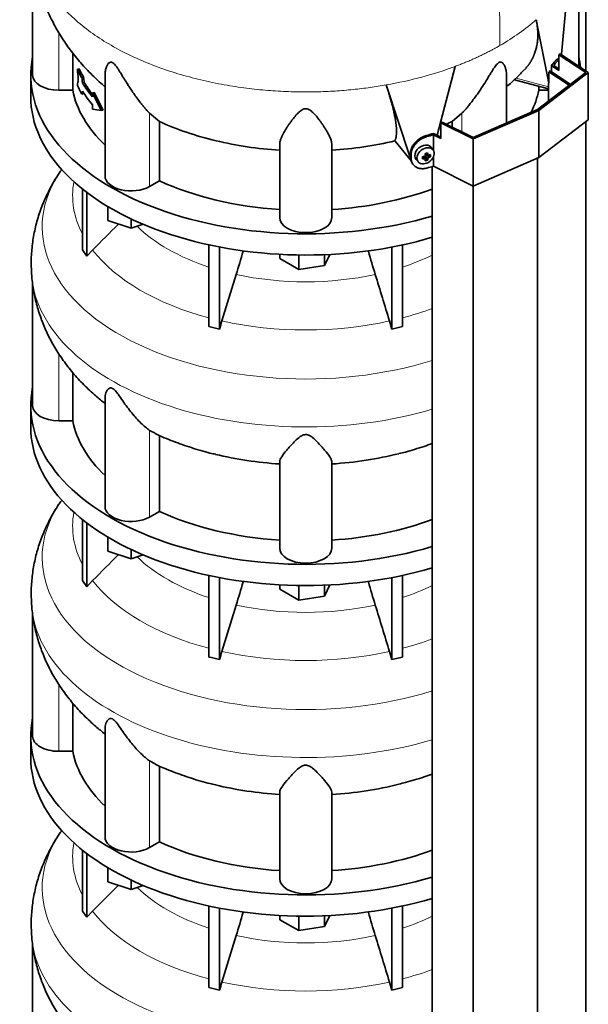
# Model space of a CAD drawing. Header units: millimetres. Extents: x 400 to 1291, y -2194 to 1779.
# Tile 9 of 31: x 994 to 1288, y -1423 to -912. Entities that reach past the tile are written whole.
import ezdxf

# ---------------------------------------------------------------- set-up
doc = ezdxf.new("R2010")
doc.units = ezdxf.units.MM
for name, color, linetype in [('M5X8_UNI7687', 7, 'Continuous'), ('MID_344-5', 7, 'Continuous'), ('VSI344-454_TERMI', 7, 'Continuous'), ('VSI344-454_TESTA', 7, 'Continuous'), ('VSI344_DIFFUSORE', 7, 'Continuous')]:
    doc.layers.add(name, color=color, linetype=linetype)

# ---------------------------------------------------------------- blocks, each defined once
blk = doc.blocks.new('SE4')
at = {"layer": 'M5X8_UNI7687', "color": 7, "linetype": 'Continuous', "lineweight": 35}
for p, q in [((1208.03, -980), (1207.03, -978.65)), ((1199.25, -984.93), (1200.36, -986.19)), ((1202.43, -984.67), (1202.78, -983.49)), ((1203.96, -984.66), (1203.26, -983.41)), ((1204.22, -981.72), (1205.39, -982.72)), ((1205.17, -985.27), (1204.27, -983.3)), ((1204.3, -981.78), (1204.3, -982.66)), ((1206.66, -983.53), (1204.72, -982.77))]:
    blk.add_line(p, q, dxfattribs=at)
at = {"layer": 'M5X8_UNI7687', "color": 4, "linetype": 'Continuous', "lineweight": 9}
for p, q in [((1203.54, -984.51), (1202.95, -983.46)), ((1205.28, -984.45), (1204.27, -983.3)), ((1204.35, -981.68), (1205.28, -982.48)), ((1204.72, -982.77), (1205.73, -983.92))]:
    blk.add_line(p, q, dxfattribs=at)
at = {"layer": 'M5X8_UNI7687', "color": 7, "linetype": 'Continuous', "lineweight": 35}
for centre, major_axis, ratio, start_param, end_param in [((1272.96, -941.35), (1.3, 4.83), 0.345066, 0.576688, 0.777666), ((1203.07, -981.7), (3.89, 3.14), 0.739997, 0, 3.172175), ((1203.07, -981.7), (3.89, 3.14), 0.739997, 6.252603, 6.283185), ((1204.16, -978.87), (-1.01, -9.2), 0.152739, -1.021742, -0.87205), ((1200.45, -978.59), (9.99, 0.43), 0.510658, -1.393505, -1.278945), ((1200.45, -978.34), (9.99, -0.48), 0.639648, -1.340934, -1.226375), ((1201.38, -982.12), (8.97, 2.29), 0.035701, -1.293098, -1.143406), ((1200.59, -978.43), (2.06, -9.79), 0.279258, 1.046834, 1.161394), ((1200.59, -978.43), (2.06, -9.79), 0.279258, 0.690017, 0.804576), ((1201.38, -977.11), (7.61, -5.28), 0.901051, 5.557555, 5.707247), ((1204.53, -982.96), (0.391, 0.312), 0.744948, 1.56038, 2.087178), ((1204.73, -983.18), (-0.449, 0.845), 0.482969, 0.934611, 1.452812), ((1204.73, -983.18), (-0.837, 0.408), 0.40333, 4.914112, 5.432313), ((1200.31, -978.5), (3.16, -9.49), 0.408248, 1.007206, 1.121766), ((1200.31, -978.5), (3.16, -9.49), 0.408248, 0.650389, 0.764948), ((1200.45, -978.59), (9.99, 0.43), 0.510658, -1.036687, -0.922127), ((1200.45, -978.34), (9.99, -0.48), 0.639648, -0.984117, -0.869557), ((1198.6, -980.36), (6.65, -6.44), 0.71261, 0.529363, 0.679055)]:
    blk.add_ellipse(centre, major_axis=major_axis, ratio=ratio, start_param=start_param, end_param=end_param, dxfattribs=at)
blk.add_ellipse((1204.12, -983.01), major_axis=(-3.84, -3.1), ratio=0.739997, dxfattribs=at)
for points in [[(1203.54, -983.35), (1203.55, -983.35), (1203.59, -983.34), (1203.63, -983.33), (1203.68, -983.31), (1203.72, -983.29), (1203.76, -983.26), (1203.8, -983.23), (1203.83, -983.2), (1203.87, -983.16), (1203.9, -983.12), (1203.92, -983.08), (1203.94, -983.04), (1203.96, -983), (1203.98, -982.96), (1203.98, -982.92), (1203.99, -982.87), (1203.99, -982.84), (1203.99, -982.83)], [(1203.99, -984.8), (1203.99, -984.79), (1203.99, -984.76), (1203.98, -984.73), (1203.98, -984.69), (1203.96, -984.66), (1203.94, -984.63), (1203.92, -984.61), (1203.9, -984.58), (1203.87, -984.56), (1203.83, -984.54), (1203.8, -984.53), (1203.76, -984.52), (1203.72, -984.51), (1203.68, -984.5), (1203.63, -984.5), (1203.59, -984.51), (1203.55, -984.51), (1203.54, -984.51)], [(1205.28, -982.48), (1205.28, -982.49), (1205.28, -982.52), (1205.29, -982.56), (1205.3, -982.6), (1205.32, -982.63), (1205.34, -982.67), (1205.36, -982.69), (1205.39, -982.72), (1205.42, -982.74), (1205.45, -982.76), (1205.49, -982.77), (1205.53, -982.78), (1205.56, -982.79), (1205.6, -982.79), (1205.64, -982.79), (1205.68, -982.78), (1205.71, -982.77), (1205.73, -982.76)], [(1205.73, -983.92), (1205.71, -983.93), (1205.68, -983.94), (1205.64, -983.96), (1205.6, -983.99), (1205.56, -984.01), (1205.53, -984.04), (1205.49, -984.07), (1205.45, -984.11), (1205.42, -984.14), (1205.39, -984.18), (1205.36, -984.22), (1205.34, -984.26), (1205.32, -984.3), (1205.3, -984.34), (1205.29, -984.37), (1205.28, -984.41), (1205.28, -984.44), (1205.28, -984.45)]]:
    blk.add_open_spline(points, degree=3, dxfattribs=at)
at = {"layer": 'MID_344-5', "color": 7, "linetype": 'Continuous', "lineweight": 35}
for p, q in [((1287.13, -939), (1287.13, -865.02)), ((1278.52, -946.47), (1267.97, -939.47)), ((1268.18, -939.24), (1268.62, -939.02)), ((1268.62, -939.02), (1279.14, -946)), ((1267.87, -945.4), (1267.87, -954.64)), ((1287.13, -1847.82), (1287.13, -965.33)), ((1262.07, -1867.03), (1262.07, -984.3)), ((1207.52, -988.61), (1207.52, -1871.42)), ((1228.81, -1881.5), (1228.81, -998.77))]:
    blk.add_line(p, q, dxfattribs=at)
at = {"layer": 'VSI344-454_TERMI', "color": 4, "linetype": 'Continuous', "lineweight": 9}
for p, q in [((1272.13, -934.2), (1271.2, -933.98)), ((1204.44, -972.52), (1204.82, -973.06)), ((1196.22, -981.98), (1196.59, -982.52)), ((1196.59, -984.15), (1196.22, -983.62))]:
    blk.add_line(p, q, dxfattribs=at)
at = {"layer": 'VSI344-454_TERMI', "color": 7, "linetype": 'Continuous', "lineweight": 35}
for p, q in [((1273.18, -930.61), (1273.88, -930.2)), ((1287.13, -939.88), (1273.18, -930.61)), ((1273.18, -930.61), (1273.18, -938.78)), ((1273.88, -930.2), (1288.41, -939.85)), ((1269.28, -936.19), (1273.18, -938.78)), ((1269.28, -939.46), (1269.28, -936.19)), ((1270.48, -936.11), (1273.18, -937.9)), ((1262.07, -959.08), (1287.13, -939.88)), ((1288.41, -939.85), (1262.78, -959.49)), ((1288.41, -939.85), (1288.41, -964.35)), ((1262.78, -959.49), (1228.76, -974.29)), ((1228.81, -973.55), (1262.07, -959.08)), ((1262.78, -959.49), (1262.78, -983.99)), ((1288.41, -964.35), (1262.78, -983.99)), ((1212.05, -965.91), (1212.76, -965.5)), ((1228.76, -974.29), (1212.05, -965.91)), ((1212.05, -965.91), (1212.05, -974.07)), ((1212.76, -965.5), (1228.81, -973.55)), ((1208.13, -980.15), (1208.13, -972.1)), ((1208.13, -972.1), (1212.05, -974.07)), ((1208.27, -971.41), (1212.05, -973.31)), ((1228.76, -974.29), (1228.76, -998.79)), ((1196.22, -983.62), (1196.22, -981.98)), ((1196.59, -984.15), (1196.59, -982.52)), ((1208.13, -988.43), (1208.13, -983.72)), ((1262.78, -983.99), (1228.76, -998.79)), ((1197.2, -986.84), (1197.57, -987.38)), ((1228.76, -998.79), (1208.13, -988.43))]:
    blk.add_line(p, q, dxfattribs=at)
for centre, major_axis, start_param, end_param in [((1142, -897.93), (143.5, 0), -0.480069, -0.450192), ((1142, -897.93), (144.5, 0), -0.475352, -0.449757), ((1142, -897.93), (143.5, 0), -1.120604, -1.090727), ((1142, -897.93), (144.5, 0), -1.121039, -1.095444), ((1142, -914.26), (144.5, 0), -1.121039, -1.095444)]:
    blk.add_ellipse(centre, major_axis=major_axis, ratio=0.57735, start_param=start_param, end_param=end_param, dxfattribs=at)
for points, knots in [([(1271.2, -933.98), (1271.25, -933.93), (1271.33, -933.83), (1271.46, -933.68), (1271.59, -933.55), (1271.71, -933.42), (1271.83, -933.31), (1271.96, -933.2), (1272.08, -933.1), (1272.2, -933.01), (1272.32, -932.93), (1272.44, -932.85), (1272.55, -932.79), (1272.74, -932.7), (1273, -932.61), (1273.27, -932.58), (1273.43, -932.6), (1273.49, -932.62)], [0, 0, 0, 0, 0.0210181, 0.0419347, 0.0627717, 0.0835515, 0.1042965, 0.1250293, 0.1457726, 0.1665489, 0.1873807, 0.2082903, 0.2292998, 0.2504308, 0.312491, 0.3747066, 0.4161494, 0.4161494, 0.4161494, 0.4161494]), ([(1273.2, -933.18), (1273.18, -933.19), (1273.07, -933.27), (1272.88, -933.41), (1272.64, -933.64), (1272.39, -933.9), (1272.22, -934.1), (1272.13, -934.2)], [0.8203443, 0.8203443, 0.8203443, 0.8203443, 0.8334714, 0.8749845, 0.9164568, 0.9580689, 1, 1, 1, 1]), ([(1196.22, -981.98), (1196.22, -981.9), (1196.22, -981.74), (1196.23, -981.5), (1196.25, -981.25), (1196.29, -981.01), (1196.33, -980.76), (1196.37, -980.51), (1196.43, -980.27), (1196.5, -980.02), (1196.57, -979.77), (1196.66, -979.52), (1196.75, -979.27), (1196.92, -978.86), (1197.19, -978.28), (1197.61, -977.56), (1198.09, -976.86), (1198.64, -976.19), (1199.24, -975.56), (1199.9, -974.96), (1200.59, -974.41), (1201.24, -973.97), (1201.82, -973.62), (1202.34, -973.34), (1202.85, -973.09), (1203.38, -972.87), (1203.91, -972.68), (1204.26, -972.57), (1204.44, -972.52)], [0, 0, 0, 0, 0.020997, 0.041893, 0.062713, 0.083477, 0.104209, 0.124931, 0.145666, 0.166436, 0.187265, 0.208173, 0.229184, 0.250319, 0.312379, 0.374611, 0.437429, 0.499972, 0.562502, 0.625327, 0.687534, 0.749602, 0.791735, 0.833469, 0.874983, 0.916456, 0.958068, 1, 1, 1, 1]), ([(1204.82, -973.06), (1204.73, -973.08), (1204.55, -973.13), (1204.29, -973.22), (1204.02, -973.31), (1203.76, -973.41), (1203.5, -973.52), (1203.23, -973.63), (1202.97, -973.75), (1202.72, -973.88), (1202.46, -974.01), (1202.2, -974.16), (1201.95, -974.31), (1201.53, -974.56), (1200.97, -974.95), (1200.27, -975.5), (1199.62, -976.09), (1199.02, -976.73), (1198.47, -977.4), (1197.98, -978.1), (1197.56, -978.82), (1197.25, -979.47), (1197.03, -980.05), (1196.87, -980.55), (1196.75, -981.05), (1196.66, -981.54), (1196.6, -982.03), (1196.6, -982.36), (1196.59, -982.52)], [0, 0, 0, 0, 0.021018, 0.041934, 0.062771, 0.08355, 0.104295, 0.125028, 0.145771, 0.166547, 0.187379, 0.208288, 0.229298, 0.250429, 0.312489, 0.374705, 0.437522, 0.500061, 0.562591, 0.625422, 0.687637, 0.749714, 0.79185, 0.833578, 0.875077, 0.916526, 0.958107, 1, 1, 1, 1]), ([(1197.19, -986.84), (1197.07, -986.66), (1196.88, -986.35), (1196.65, -985.88), (1196.49, -985.45), (1196.37, -985.02), (1196.28, -984.56), (1196.23, -984.1), (1196.22, -983.78), (1196.22, -983.62)], [0.6886177, 0.6886177, 0.6886177, 0.6886177, 0.7497141, 0.7918499, 0.8335781, 0.8750765, 0.9165257, 0.958107, 1, 1, 1, 1]), ([(1196.59, -984.15), (1196.59, -984.23), (1196.6, -984.39), (1196.61, -984.63), (1196.63, -984.87), (1196.66, -985.1), (1196.7, -985.32), (1196.75, -985.55), (1196.81, -985.77), (1196.88, -985.99), (1196.95, -986.2), (1197.03, -986.41), (1197.13, -986.62), (1197.29, -986.95), (1197.56, -987.39), (1197.98, -987.91), (1198.47, -988.37), (1199.02, -988.77), (1199.62, -989.11), (1200.27, -989.37), (1200.97, -989.57), (1201.61, -989.67), (1202.2, -989.71), (1202.71, -989.72), (1203.23, -989.69), (1203.76, -989.62), (1204.29, -989.53), (1204.64, -989.43), (1204.82, -989.39)], [0, 0, 0, 0, 0.020996, 0.041893, 0.062713, 0.083477, 0.104209, 0.124931, 0.145666, 0.166436, 0.187264, 0.208173, 0.229184, 0.250319, 0.312379, 0.374611, 0.437429, 0.499972, 0.562503, 0.625328, 0.687536, 0.749604, 0.791737, 0.833471, 0.874985, 0.916457, 0.958069, 1, 1, 1, 1])]:
    blk.add_open_spline(points, degree=3, knots=knots, dxfattribs=at)
at = {"layer": 'VSI344-454_TESTA', "color": 7, "linetype": 'Continuous', "lineweight": 35}
for p, q in [((1000.5, -879.89), (1000.5, -941.2)), ((1283.5, -936.59), (1283.5, -880.04)), ((1274.47, -930.25), (1278.11, -891.76)), ((1267.94, -945.27), (1261.43, -912.42)), ((1021.25, -929.69), (1021.25, -949)), ((1024.59, -937.88), (1023.65, -938.1)), ((1210.19, -972.37), (1219.48, -936.64)), ((1267.97, -939.47), (1267.97, -945.28)), ((1026.93, -942.36), (1026.01, -942.58)), ((1037.99, -940.9), (1037.99, -993.46)), ((1246.01, -966.07), (1246.01, -940.9)), ((1250.26, -943.61), (1267.87, -948.35)), ((1021.25, -949), (1014, -949)), ((1027.24, -944.98), (1026.31, -945.2)), ((1196, -983.44), (1183.69, -946.28)), ((1262.75, -946.97), (1262.75, -949)), ((1267.87, -949), (1262.75, -949)), ((1026.93, -950.79), (1026.01, -951.02)), ((1032.41, -950.13), (1031.49, -950.35)), ((1036.03, -959.53), (1031.49, -950.35)), ((1031.49, -950.35), (1031.49, -952.46)), ((1036.96, -959.31), (1032.41, -950.13)), ((1031.49, -956.67), (1031.49, -958.78)), ((1036.03, -959.53), (1031.49, -958.78)), ((1036.96, -959.31), (1036.03, -959.53)), ((1066.16, -965.22), (1061.04, -960.94)), ((1066.16, -965.22), (1066.16, -996.01)), ((1222.96, -960.94), (1217.84, -965.22)), ((1217.84, -965.22), (1217.84, -968.04)), ((1188.21, -975.29), (1188.25, -975.05)), ((1188.26, -975.36), (1196.76, -985.88)), ((1128.5, -1015.1), (1128.5, -977.07)), ((1155.5, -1015.1), (1155.5, -977.07)), ((1066.16, -996.01), (1061.04, -998.97))]:
    blk.add_line(p, q, dxfattribs=at)
at = {"layer": 'VSI344-454_TESTA', "color": 4, "linetype": 'Continuous', "lineweight": 9}
for p, q in [((1014, -949), (1014, -918.93)), ((1250.97, -942.75), (1267.87, -947.3)), ((1061.04, -998.97), (1061.04, -960.94)), ((1222.96, -970.62), (1222.96, -960.94)), ((1188.25, -975.05), (1196.68, -985.48))]:
    blk.add_line(p, q, dxfattribs=at)
at = {"layer": 'VSI344-454_TESTA', "color": 7, "linetype": 'Continuous', "lineweight": 35}
for centre, major_axis, start_param, end_param in [((1142, -919.84), (-122.5, 0), 0.261186, 0.327396), ((1142, -919.84), (-121.5, 0), 0.260097, 0.326857), ((1014, -941.2), (13.5, 0), 3.141593, 4.712389), ((1142, -941.2), (-121.5, 0), 0.111341, 0.543224), ((1142, -928.27), (-122.5, 0), 0.261186, 0.327396), ((1142, -921.95), (-122.5, 0), 0.335083, 0.446047), ((1142, -926.16), (-122.5, 0), 0.335083, 0.446047), ((1142, -921.95), (-121.5, 0), 0.334608, 0.428513), ((1142, -941.2), (121.5, 0), 6.004526, 6.171844), ((1051.49, -993.46), (13.5, 0), 3.141593, 5.497787), ((1142, -941.2), (-121.5, 0), 0.896739, 1.459455), ((1142, -941.2), (121.5, 0), 4.82373, 5.281941), ((1142, -1015.1), (13.5, 0), 3.141593, 6.283185)]:
    blk.add_ellipse(centre, major_axis=major_axis, ratio=0.57735, start_param=start_param, end_param=end_param, dxfattribs=at)
at = {"layer": 'VSI344-454_TESTA', "color": 4, "linetype": 'Continuous', "lineweight": 9}
blk.add_ellipse((1142, -867.69), major_axis=(142.36, 0), ratio=0.57735, start_param=5.009578, end_param=5.287871, dxfattribs=at)
blk.add_open_spline([(1223.5, -803.36), (1224.53, -807.93), (1227.33, -817.58), (1232.47, -832.92), (1236.84, -848.8), (1239.49, -863.82), (1241.06, -877.91), (1241.94, -891.46), (1242.42, -904.7), (1242.56, -916.03), (1242.66, -923.07), (1242.66, -925.8)], degree=3, knots=[0, 0, 0, 0, 0.117079, 0.240569, 0.360617, 0.476421, 0.590288, 0.703407, 0.816259, 0.929029, 1, 1, 1, 1], dxfattribs=at)
for points, weights in [([(999.64, -867.7), (999.66, -933.55), (1092.96, -962.32), (1183.69, -946.28)], [0.668608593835, 0.547048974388, 0.657512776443, 1]), ([(1219.48, -936.64), (1227.85, -933.5), (1235.6, -929.88), (1242.66, -925.8)], [1, 0.996331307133, 0.996331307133, 1])]:
    blk.add_rational_spline(points, weights, degree=3, dxfattribs=at)
at = {"layer": 'VSI344-454_TESTA', "color": 7, "linetype": 'Continuous', "lineweight": 35}
for points, knots in [([(999.71, -867.76), (999.73, -870.24), (999.79, -874.97), (1000.74, -882.99), (1002.39, -891.23), (1004.76, -899.34), (1007.78, -907.19), (1011.44, -914.79), (1015.72, -922.1), (1020.61, -929.09), (1026.09, -935.76), (1031.86, -941.78), (1036.01, -945.55), (1037.97, -947.21)], [0, 0, 0, 0, 0.0665996, 0.1501979, 0.2334008, 0.3164062, 0.3994229, 0.4826743, 0.5664018, 0.6508648, 0.7363382, 0.8231019, 0.9005149, 0.9005149, 0.9005149, 0.9005149]), ([(1255.34, -938.4), (1255.4, -938.33), (1255.57, -938.15), (1255.85, -937.85), (1256.16, -937.49), (1256.46, -937.13), (1256.76, -936.77), (1257.04, -936.4), (1257.33, -936.03), (1257.6, -935.65), (1257.86, -935.27), (1258.12, -934.89), (1258.37, -934.5), (1258.61, -934.1), (1258.85, -933.7), (1259.07, -933.3), (1259.29, -932.89), (1259.5, -932.48), (1259.71, -932.07), (1259.9, -931.65), (1260.09, -931.23), (1260.27, -930.8), (1260.44, -930.37), (1260.68, -929.74), (1260.97, -928.91), (1261.28, -927.86), (1261.55, -926.81), (1261.78, -925.74), (1261.96, -924.66), (1262.1, -923.57), (1262.2, -922.48), (1262.26, -921.38), (1262.29, -920.27), (1262.27, -919.16), (1262.22, -918.04), (1262.13, -916.92), (1262, -915.8), (1261.85, -914.67), (1261.66, -913.55), (1261.5, -912.8), (1261.43, -912.42)], [0.1921089, 0.1921089, 0.1921089, 0.1921089, 0.2005107, 0.2147742, 0.2290298, 0.2432778, 0.2575181, 0.2717506, 0.2859755, 0.3001927, 0.3144023, 0.3286042, 0.3427985, 0.3569852, 0.3711642, 0.3853356, 0.3994995, 0.4136557, 0.4278043, 0.4419454, 0.4560788, 0.4702047, 0.484323, 0.4984337, 0.5315552, 0.5644411, 0.5970912, 0.6295054, 0.6616835, 0.6936252, 0.7253304, 0.756799, 0.7880306, 0.8190252, 0.8497823, 0.8803019, 0.9105837, 0.9406275, 0.970433, 1, 1, 1, 1]), ([(1061.04, -960.94), (1060.82, -960.71), (1060.38, -960.23), (1059.68, -959.44), (1058.86, -958.51), (1057.93, -957.4), (1056.61, -955.78), (1055.04, -953.74), (1053.3, -951.35), (1051.76, -949.11), (1050.4, -947.05), (1049.19, -945.15), (1047.81, -942.93), (1046.55, -940.84), (1045.36, -938.91), (1044.55, -937.63), (1043.75, -936.49), (1042.96, -935.49), (1042.11, -934.71), (1041.3, -934.38), (1040.66, -934.45), (1040.12, -934.76), (1039.65, -935.23), (1039.06, -936.08), (1038.6, -937.14), (1038.26, -938.37), (1038.06, -939.47), (1038, -940.32), (1037.99, -940.8), (1037.99, -940.9)], [0, 0, 0, 0, 0.020247, 0.0413012, 0.0631676, 0.0911499, 0.1206822, 0.1725651, 0.2189806, 0.2600001, 0.2962057, 0.3283254, 0.3570821, 0.4069553, 0.4285992, 0.4484587, 0.4665056, 0.4826091, 0.4971306, 0.5113122, 0.5266668, 0.543344, 0.562023, 0.5826937, 0.6304427, 0.6595254, 0.6923195, 0.7261108, 0.734395, 0.734395, 0.734395, 0.734395]), ([(1246.01, -940.9), (1246.01, -940.75), (1245.99, -939.88), (1245.8, -938.43), (1245.23, -936.67), (1244.54, -935.42), (1243.88, -934.75), (1243.33, -934.46), (1242.79, -934.38), (1242.06, -934.62), (1241.27, -935.26), (1240.51, -936.14), (1239.73, -937.22), (1238.96, -938.41), (1238.12, -939.75), (1236.9, -941.75), (1235.18, -944.57), (1233.32, -947.49), (1231.61, -950.03), (1230.08, -952.22), (1228.46, -954.4), (1226.85, -956.45), (1225.42, -958.18), (1224.12, -959.68), (1223.34, -960.53), (1222.96, -960.94)], [0.265607, 0.265607, 0.265607, 0.265607, 0.2789295, 0.3409942, 0.392778, 0.4359518, 0.4604978, 0.4716154, 0.4871189, 0.5000341, 0.5129562, 0.5284792, 0.5444389, 0.5641957, 0.583938, 0.6074587, 0.6593255, 0.7214848, 0.7571561, 0.7963778, 0.8446458, 0.8874257, 0.9275339, 0.9650516, 1, 1, 1, 1]), ([(1246.05, -947.2), (1247.84, -945.69), (1251.11, -942.76), (1253.82, -939.9), (1255.27, -938.36)], [0.4397874, 0.4397874, 0.4397874, 0.4397874, 0.7466628, 1, 1, 1, 1]), ([(1188.25, -975.05), (1188.28, -974.99), (1188.33, -974.88), (1188.41, -974.69), (1188.48, -974.5), (1188.55, -974.31), (1188.61, -974.1), (1188.67, -973.89), (1188.72, -973.67), (1188.78, -973.45), (1188.82, -973.21), (1188.86, -972.97), (1188.9, -972.72), (1188.93, -972.46), (1188.96, -972.2), (1188.99, -971.93), (1189.01, -971.65), (1189.02, -971.36), (1189.04, -971.07), (1189.04, -970.77), (1189.05, -970.46), (1189.05, -970.15), (1189.04, -969.83), (1189.03, -969.5), (1189.02, -969.17), (1189, -968.83), (1188.98, -968.48), (1188.95, -968.12), (1188.92, -967.76), (1188.88, -967.39), (1188.84, -967.02), (1188.8, -966.64), (1188.75, -966.25), (1188.7, -965.86), (1188.65, -965.46), (1188.59, -965.05), (1188.49, -964.45), (1188.36, -963.65), (1188.17, -962.63), (1187.97, -961.59), (1187.74, -960.52), (1187.49, -959.43), (1187.23, -958.31), (1186.95, -957.18), (1186.64, -956.03), (1186.33, -954.86), (1185.99, -953.67), (1185.65, -952.47), (1185.28, -951.26), (1184.9, -950.03), (1184.51, -948.79), (1184.11, -947.54), (1183.83, -946.7), (1183.69, -946.28)], [0, 0, 0, 0, 0.014374, 0.02874, 0.043097, 0.057447, 0.071789, 0.086123, 0.100449, 0.114767, 0.129077, 0.143379, 0.157674, 0.171961, 0.186239, 0.200511, 0.214774, 0.22903, 0.243278, 0.257518, 0.27175, 0.285975, 0.300193, 0.314402, 0.328604, 0.342798, 0.356985, 0.371164, 0.385335, 0.399499, 0.413655, 0.427804, 0.441945, 0.456079, 0.470204, 0.484323, 0.498433, 0.531555, 0.564441, 0.597091, 0.629505, 0.661683, 0.693625, 0.72533, 0.756799, 0.78803, 0.819025, 0.849782, 0.880302, 0.910583, 0.940627, 0.970433, 1, 1, 1, 1]), ([(1155.5, -977.07), (1155.49, -976.89), (1155.48, -976.52), (1155.39, -975.92), (1155.22, -975.23), (1154.96, -974.4), (1154.48, -973.21), (1153.75, -971.72), (1152.77, -969.99), (1151.75, -968.36), (1150.76, -966.86), (1149.79, -965.48), (1148.6, -963.87), (1147.42, -962.38), (1146.18, -961.02), (1145.28, -960.15), (1144.36, -959.42), (1143.37, -958.85), (1142.25, -958.54), (1141.07, -958.68), (1140.05, -959.16), (1139.12, -959.81), (1138.23, -960.61), (1137, -961.89), (1135.8, -963.35), (1134.59, -964.96), (1133.61, -966.33), (1132.67, -967.72), (1131.52, -969.51), (1130.48, -971.28), (1129.64, -972.96), (1129.04, -974.37), (1128.6, -975.76), (1128.53, -976.65), (1128.5, -977.07)], [0, 0, 0, 0, 0.020247, 0.041301, 0.063168, 0.09115, 0.120682, 0.172565, 0.218981, 0.26, 0.296206, 0.328325, 0.357082, 0.406955, 0.428599, 0.448459, 0.466506, 0.482609, 0.497131, 0.511312, 0.526667, 0.543344, 0.562023, 0.582694, 0.630443, 0.659525, 0.692319, 0.726111, 0.759233, 0.82594, 0.865768, 0.902245, 0.953307, 1, 1, 1, 1]), ([(1066.16, -965.22), (1070.62, -967.28), (1075.32, -969.15), (1085.13, -972.49), (1090.24, -973.97), (1100.77, -976.48), (1106.18, -977.53), (1117.22, -979.17), (1122.84, -979.77), (1128.5, -980.13)], [0, 0, 0, 0, 0.25, 0.25, 0.5, 0.5, 0.75, 0.75, 1, 1, 1, 1]), ([(1188.21, -975.29), (1182.99, -976.53), (1177.62, -977.56), (1166.68, -979.18), (1161.11, -979.77), (1155.5, -980.13)], [0, 0, 0, 0, 0.5, 0.5, 1, 1, 1, 1])]:
    blk.add_open_spline(points, degree=3, knots=knots, dxfattribs=at)
at = {"layer": 'VSI344-454_TESTA', "color": 4, "linetype": 'Continuous', "lineweight": 9}
blk.add_open_spline([(1261.43, -912.42), (1256, -917.24), (1249.7, -921.74), (1242.66, -925.8)], degree=3, dxfattribs=at)
at = {"layer": 'VSI344-454_TESTA', "color": 7, "linetype": 'Continuous', "lineweight": 35}
for points in [[(1024.16, -943.37), (1023.99, -941.62), (1023.82, -939.86), (1023.65, -938.1)], [(1024.16, -943.37), (1023.99, -944.43), (1023.82, -945.48), (1023.65, -946.53)], [(1026.31, -945.2), (1026.21, -944.33), (1026.11, -943.46), (1026.01, -942.58)], [(1027.24, -944.98), (1027.14, -944.11), (1027.03, -943.23), (1026.93, -942.36)], [(1026.31, -949.42), (1026.21, -949.95), (1026.11, -950.48), (1026.01, -951.02)], [(1217.84, -965.22), (1216.85, -965.68), (1215.85, -966.12), (1214.84, -966.56)], [(1212.12, -967.7), (1211.89, -967.8), (1211.65, -967.89), (1211.41, -967.99)]]:
    blk.add_open_spline(points, degree=3, dxfattribs=at)
at = {"layer": 'VSI344_DIFFUSORE', "color": 7, "linetype": 'Continuous', "lineweight": 35}
for p, q in [((999.5, -941.2), (999.5, -952.22)), ((1026.29, -1031.88), (1026.29, -1000.24)), ((1028.59, -1035.08), (1028.59, -1002.04)), ((1039.49, -1016.64), (1039.49, -1009.37)), ((1051.49, -1020.64), (1051.49, -1015.77)), ((1051.49, -1020.64), (1039.49, -1016.64)), ((1057.73, -1018.57), (1051.49, -1020.64)), ((1091.78, -1071.56), (1091.78, -1029.22)), ((1097.32, -1072.89), (1097.32, -1030.35)), ((1186.68, -1072.89), (1186.68, -1030.35)), ((1192.22, -1071.56), (1192.22, -1029.22)), ((1026.29, -1031.88), (1028.59, -1035.08)), ((1028.59, -1035.08), (1031.58, -1031.9)), ((1128.62, -1036.36), (1128.62, -1034.13)), ((1138.41, -1042.02), (1128.62, -1036.36)), ((1138.41, -1042.02), (1138.41, -1034.47)), ((1154.47, -1034.18), (1151.8, -1039.95)), ((1151.8, -1039.95), (1151.8, -1034.3)), ((1151.8, -1039.95), (1138.41, -1042.02)), ((1105.99, -1044.58), (1098.56, -1068.7)), ((1000.5, -1049.13), (1000.5, -1112.67)), ((1185.44, -1068.7), (1186.68, -1072.89)), ((1186.68, -1072.89), (1192.22, -1071.56)), ((1021.25, -1120.46), (1021.25, -1095.48)), ((1037.99, -1108.17), (1037.99, -1164.92)), ((999.5, -1112.67), (999.5, -1123.69)), ((1021.25, -1120.46), (1014, -1120.46)), ((1064, -1126.9), (1061.04, -1125.44)), ((1066.16, -1167.47), (1066.16, -1127.97)), ((1128.5, -1186.57), (1128.5, -1141.57)), ((1155.5, -1186.57), (1155.5, -1141.57)), ((1066.16, -1167.47), (1061.04, -1170.43)), ((1026.29, -1203.34), (1026.29, -1171.71)), ((1028.59, -1206.54), (1028.59, -1173.5)), ((1039.49, -1188.11), (1039.49, -1180.84)), ((1051.49, -1192.11), (1039.49, -1188.11)), ((1051.49, -1192.11), (1051.49, -1187.23)), ((1057.73, -1190.03), (1051.49, -1192.11)), ((1026.29, -1203.34), (1028.59, -1206.54)), ((1028.59, -1206.54), (1031.58, -1203.37)), ((1091.78, -1243.02), (1091.78, -1200.68)), ((1097.32, -1244.35), (1097.32, -1201.81)), ((1186.68, -1244.35), (1186.68, -1201.81)), ((1192.22, -1243.02), (1192.22, -1200.68)), ((1128.62, -1207.82), (1128.62, -1205.6)), ((1138.41, -1213.48), (1128.62, -1207.82)), ((1138.41, -1213.48), (1138.41, -1205.93)), ((1154.47, -1205.64), (1151.8, -1211.41)), ((1151.8, -1211.41), (1151.8, -1205.77)), ((1151.8, -1211.41), (1138.41, -1213.48)), ((1000.5, -1220.59), (1000.5, -1284.13)), ((1105.99, -1216.05), (1098.56, -1240.16)), ((1185.44, -1240.16), (1186.68, -1244.35)), ((1186.68, -1244.35), (1192.22, -1243.02)), ((1021.25, -1291.92), (1021.25, -1266.94)), ((1037.99, -1279.63), (1037.99, -1336.39)), ((999.5, -1284.13), (999.5, -1295.15)), ((1021.25, -1291.92), (1014, -1291.92)), ((1064, -1298.37), (1061.04, -1296.9)), ((1066.16, -1338.94), (1066.16, -1299.44)), ((1128.5, -1358.03), (1128.5, -1313.04)), ((1155.5, -1358.03), (1155.5, -1313.04)), ((1026.29, -1374.81), (1026.29, -1343.17)), ((1066.16, -1338.94), (1061.04, -1341.9)), ((1028.59, -1378.01), (1028.59, -1344.96)), ((1039.49, -1359.57), (1039.49, -1352.3)), ((1051.49, -1363.57), (1039.49, -1359.57)), ((1051.49, -1363.57), (1051.49, -1358.7)), ((1057.73, -1361.49), (1051.49, -1363.57)), ((1091.78, -1414.49), (1091.78, -1372.15)), ((1097.32, -1415.81), (1097.32, -1373.28)), ((1186.68, -1415.81), (1186.68, -1373.28)), ((1192.22, -1414.49), (1192.22, -1372.15)), ((1026.29, -1374.81), (1028.59, -1378.01)), ((1028.59, -1378.01), (1031.58, -1374.83)), ((1128.62, -1379.29), (1128.62, -1377.06)), ((1138.41, -1384.95), (1138.41, -1377.4)), ((1154.47, -1377.11), (1151.8, -1382.87)), ((1151.8, -1382.87), (1151.8, -1377.23)), ((1138.41, -1384.95), (1128.62, -1379.29)), ((1151.8, -1382.87), (1138.41, -1384.95)), ((1105.99, -1387.51), (1098.56, -1411.63)), ((1000.5, -1392.06), (1000.5, -1455.59)), ((1185.44, -1411.63), (1186.68, -1415.81)), ((1186.68, -1415.81), (1192.22, -1414.49))]:
    blk.add_line(p, q, dxfattribs=at)
at = {"layer": 'VSI344_DIFFUSORE', "color": 4, "linetype": 'Continuous', "lineweight": 9}
for p, q in [((1014, -1120.46), (1014, -1085.56)), ((1061.04, -1170.43), (1061.04, -1125.44)), ((1014, -1291.92), (1014, -1257.02)), ((1061.04, -1341.9), (1061.04, -1296.9))]:
    blk.add_line(p, q, dxfattribs=at)
at = {"layer": 'VSI344_DIFFUSORE', "color": 7, "linetype": 'Continuous', "lineweight": 35}
for centre, major_axis, start_param, end_param in [((1142, -941.2), (142.5, 0), 3.023053, 5.190143), ((1142, -941.2), (142.5, 0), 0.049395, 0.118539), ((1142, -952.22), (142.5, 0), 3.141593, 5.190143), ((1142, -1112.67), (142.5, 0), 3.023053, 5.190143), ((1014, -1112.67), (13.5, 0), 3.141604, 4.712389), ((1142, -1112.67), (-121.5, 0), 0.111341, 0.543224), ((1142, -1123.69), (142.5, 0), 3.141593, 5.190143), ((1142, -1073.17), (-121.5, 0), 1.175706, 1.459455), ((1142, -1073.17), (121.5, 0), 4.82373, 5.12108), ((1051.49, -1164.92), (13.5, 0), 3.141581, 5.497787), ((1142, -1112.67), (-121.5, 0), 0.896739, 1.459455), ((1142, -1112.67), (121.5, 0), 4.82373, 5.281941), ((1142, -1186.57), (13.5, 0), 3.141593, 6.283185), ((1142, -1284.13), (142.5, 0), 3.023053, 5.190143), ((1014, -1284.13), (13.5, 0), 3.141581, 4.712389), ((1142, -1284.13), (-121.5, 0), 0.111341, 0.543224), ((1142, -1295.15), (142.5, 0), 3.141593, 5.190143), ((1142, -1244.63), (-121.5, 0), 1.175706, 1.459455), ((1142, -1244.63), (121.5, 0), 4.82373, 5.12108), ((1051.49, -1336.39), (13.5, 0), 3.141581, 5.497787), ((1142, -1284.13), (-121.5, 0), 0.896739, 1.459455), ((1142, -1284.13), (121.5, 0), 4.82373, 5.281941), ((1142, -1358.03), (13.5, 0), 3.141593, 6.283185)]:
    blk.add_ellipse(centre, major_axis=major_axis, ratio=0.57735, start_param=start_param, end_param=end_param, dxfattribs=at)
at = {"layer": 'VSI344_DIFFUSORE', "color": 4, "linetype": 'Continuous', "lineweight": 9}
for centre, major_axis, start_param, end_param in [((1142, -1019.95), (136.58, 0), 2.761012, 5.212737), ((1142, -1003.62), (120.79, 0), 3.038624, 3.432735), ((1142, -989.86), (-101.4, 0), 0.532702, 1.052595), ((1142, -1003.62), (-120.79, 0), 0.417538, 1.141984), ((1142, -989.86), (101.4, 0), -1.052595, -0.868255), ((1142, -1041.63), (-142.13, 0), 0.048496, 2.049895), ((1142, -989.86), (-101.4, 0), 1.207688, 1.933905), ((1142, -1003.62), (120.79, 0), -1.141984, -0.997489), ((1142, -1003.62), (-120.79, 0), 1.202936, 1.938657), ((1142, -1191.41), (136.58, 0), 2.761012, 5.212737), ((1142, -1175.09), (120.79, 0), 3.038624, 3.432735), ((1142, -1161.32), (-101.4, 0), 0.532702, 1.052595), ((1142, -1175.09), (-120.79, 0), 0.417538, 1.141984), ((1142, -1161.32), (101.4, 0), -1.052595, -0.868255), ((1142, -1213.09), (-142.13, 0), 0.048496, 2.049895), ((1142, -1161.32), (-101.4, 0), 1.207688, 1.933905), ((1142, -1175.09), (120.79, 0), -1.141984, -0.997489), ((1142, -1175.09), (-120.79, 0), 1.202936, 1.938657), ((1142, -1362.88), (136.58, 0), 2.761012, 5.212737), ((1142, -1346.55), (120.79, 0), 3.038624, 3.432735), ((1142, -1332.79), (-101.4, 0), 0.532702, 1.052595), ((1142, -1346.55), (-120.79, 0), 0.417538, 1.141984), ((1142, -1332.79), (101.4, 0), -1.052595, -0.868255), ((1142, -1384.55), (-142.13, 0), 0.048496, 2.049895), ((1142, -1332.79), (-101.4, 0), 1.207688, 1.933905), ((1142, -1346.55), (120.79, 0), -1.141984, -0.997489), ((1142, -1346.55), (-120.79, 0), 1.202936, 1.938657)]:
    blk.add_ellipse(centre, major_axis=major_axis, ratio=0.57735, start_param=start_param, end_param=end_param, dxfattribs=at)
at = {"layer": 'VSI344_DIFFUSORE', "color": 7, "linetype": 'Continuous', "lineweight": 35}
for points, knots in [([(1015.41, -990.49), (1014.86, -991.23), (1012.8, -994.02), (1009.5, -999.82), (1005.94, -1007.3), (1003.18, -1015.03), (1001.22, -1022.82), (1000.05, -1030.6), (999.61, -1038.37), (999.89, -1042.98), (1000.06, -1045.59)], [0, 0, 0, 0, 0.043014, 0.189752, 0.332864, 0.47275, 0.609908, 0.744873, 0.878188, 1, 1, 1, 1]), ([(1105.99, -1044.58), (1107.2, -1040.63), (1108.38, -1036.62), (1109.54, -1032.4), (1109.58, -1032.26), (1109.62, -1032.12)], [0, 0, 0, 0, 0.5, 0.5, 0.5168361, 0.5168361, 0.5168361, 0.5168361]), ([(1178.01, -1044.58), (1176.8, -1040.63), (1175.62, -1036.62), (1174.45, -1032.39), (1174.42, -1032.25), (1174.38, -1032.11)], [0, 0, 0, 0, 0.5, 0.5, 0.5171116, 0.5171116, 0.5171116, 0.5171116]), ([(1000.04, -1045.65), (1000.35, -1048.46), (1000.89, -1053.22), (1002.66, -1060.94), (1005.06, -1068.33), (1008.15, -1075.55), (1011.89, -1082.53), (1016.28, -1089.26), (1021.3, -1095.71), (1026.96, -1101.89), (1032.52, -1107.04), (1036.35, -1110.24), (1037.92, -1111.46)], [0, 0, 0, 0, 0.0925927, 0.1862618, 0.2801149, 0.3745405, 0.4699354, 0.5666977, 0.6652088, 0.765802, 0.8687155, 0.9401335, 0.9401335, 0.9401335, 0.9401335]), ([(1061.04, -1125.44), (1059.67, -1124.46), (1058.15, -1123.18), (1055.02, -1120.11), (1053.41, -1118.34), (1050.27, -1114.49), (1048.72, -1112.39), (1046.36, -1109.03), (1045.57, -1107.87), (1044.32, -1106.15), (1043.88, -1105.57), (1042.93, -1104.47), (1042.39, -1103.95), (1041.37, -1103.4), (1040.94, -1103.38), (1040.25, -1103.55), (1039.98, -1103.72), (1039.27, -1104.32), (1038.94, -1104.82), (1038.21, -1106.25), (1037.99, -1107.23), (1037.99, -1108.18)], [0, 0, 0, 0, 0.125, 0.125, 0.25, 0.25, 0.375, 0.375, 0.4375, 0.4375, 0.46875, 0.46875, 0.5, 0.5, 0.53125, 0.53125, 0.5625, 0.5625, 0.625, 0.625, 0.7387976, 0.7387976, 0.7387976, 0.7387976]), ([(1063.91, -1127.09), (1064.06, -1127.17), (1066.92, -1128.6), (1073.4, -1131.2), (1082.59, -1134.46), (1090.22, -1136.73), (1094.26, -1137.64), (1095.35, -1137.88)], [0, 0, 0, 0, 0.01437, 0.312845, 0.611964, 0.910622, 1, 1, 1, 1]), ([(1155.5, -1141.57), (1155.5, -1140.93), (1155.1, -1140.1), (1153.79, -1138.09), (1152.87, -1136.92), (1150.71, -1134.35), (1149.46, -1132.92), (1147.22, -1130.65), (1146.42, -1129.87), (1145.02, -1128.79), (1144.52, -1128.43), (1143.34, -1127.85), (1142.63, -1127.62), (1141.19, -1127.66), (1140.5, -1127.91), (1139.36, -1128.51), (1138.87, -1128.87), (1137.48, -1129.97), (1136.69, -1130.73), (1134.5, -1132.96), (1133.25, -1134.4), (1131.09, -1136.97), (1130.2, -1138.11), (1128.91, -1140.09), (1128.5, -1140.93), (1128.5, -1141.57)], [0, 0, 0, 0, 0.125, 0.125, 0.25, 0.25, 0.375, 0.375, 0.4375, 0.4375, 0.46875, 0.46875, 0.5, 0.5, 0.53125, 0.53125, 0.5625, 0.5625, 0.625, 0.625, 0.75, 0.75, 0.875, 0.875, 1, 1, 1, 1]), ([(1190.22, -1137.49), (1191.47, -1137.2), (1195.66, -1136.21), (1201.53, -1134.38), (1206.16, -1132.78), (1207.56, -1132.27)], [0, 0, 0, 0, 0.1078692, 0.4247802, 0.5649754, 0.5649754, 0.5649754, 0.5649754]), ([(1015.41, -1161.95), (1014.86, -1162.69), (1012.8, -1165.49), (1009.5, -1171.28), (1005.94, -1178.77), (1003.18, -1186.49), (1001.22, -1194.29), (1000.05, -1202.07), (999.61, -1209.83), (999.89, -1214.44), (1000.06, -1217.05)], [0, 0, 0, 0, 0.043014, 0.189752, 0.332864, 0.47275, 0.609908, 0.744873, 0.878188, 1, 1, 1, 1]), ([(1105.99, -1216.05), (1107.2, -1212.1), (1108.38, -1208.08), (1109.54, -1203.86), (1109.58, -1203.72), (1109.62, -1203.58)], [0, 0, 0, 0, 0.5, 0.5, 0.5168361, 0.5168361, 0.5168361, 0.5168361]), ([(1178.01, -1216.05), (1176.8, -1212.1), (1175.62, -1208.08), (1174.45, -1203.86), (1174.42, -1203.72), (1174.38, -1203.58)], [0, 0, 0, 0, 0.5, 0.5, 0.5171116, 0.5171116, 0.5171116, 0.5171116]), ([(1000.04, -1217.11), (1000.35, -1219.92), (1000.89, -1224.68), (1002.66, -1232.4), (1005.06, -1239.79), (1008.15, -1247.02), (1011.89, -1254), (1016.28, -1260.72), (1021.3, -1267.17), (1026.96, -1273.36), (1032.52, -1278.5), (1036.35, -1281.71), (1037.92, -1282.92)], [0, 0, 0, 0, 0.0925927, 0.1862618, 0.2801149, 0.3745405, 0.4699354, 0.5666977, 0.6652088, 0.765802, 0.8687155, 0.9401335, 0.9401335, 0.9401335, 0.9401335]), ([(1061.04, -1296.9), (1059.67, -1295.93), (1058.15, -1294.64), (1055.02, -1291.58), (1053.41, -1289.8), (1050.27, -1285.96), (1048.72, -1283.86), (1046.36, -1280.5), (1045.57, -1279.34), (1044.32, -1277.61), (1043.88, -1277.03), (1042.93, -1275.94), (1042.39, -1275.42), (1041.37, -1274.87), (1040.94, -1274.85), (1040.25, -1275.01), (1039.98, -1275.18), (1039.27, -1275.78), (1038.94, -1276.28), (1038.21, -1277.71), (1037.99, -1278.69), (1037.99, -1279.64)], [0, 0, 0, 0, 0.125, 0.125, 0.25, 0.25, 0.375, 0.375, 0.4375, 0.4375, 0.46875, 0.46875, 0.5, 0.5, 0.53125, 0.53125, 0.5625, 0.5625, 0.625, 0.625, 0.7387976, 0.7387976, 0.7387976, 0.7387976]), ([(1063.91, -1298.56), (1064.06, -1298.63), (1066.92, -1300.07), (1073.4, -1302.67), (1082.59, -1305.93), (1090.22, -1308.2), (1094.26, -1309.1), (1095.35, -1309.34)], [0, 0, 0, 0, 0.01437, 0.312845, 0.611964, 0.910622, 1, 1, 1, 1]), ([(1155.5, -1313.04), (1155.5, -1312.39), (1155.1, -1311.56), (1153.79, -1309.56), (1152.87, -1308.39), (1150.71, -1305.81), (1149.46, -1304.38), (1147.22, -1302.12), (1146.42, -1301.34), (1145.02, -1300.25), (1144.52, -1299.9), (1143.34, -1299.31), (1142.63, -1299.09), (1141.19, -1299.13), (1140.5, -1299.37), (1139.36, -1299.98), (1138.87, -1300.33), (1137.48, -1301.43), (1136.69, -1302.2), (1134.5, -1304.43), (1133.25, -1305.86), (1131.09, -1308.43), (1130.2, -1309.57), (1128.91, -1311.55), (1128.5, -1312.39), (1128.5, -1313.04)], [0, 0, 0, 0, 0.125, 0.125, 0.25, 0.25, 0.375, 0.375, 0.4375, 0.4375, 0.46875, 0.46875, 0.5, 0.5, 0.53125, 0.53125, 0.5625, 0.5625, 0.625, 0.625, 0.75, 0.75, 0.875, 0.875, 1, 1, 1, 1]), ([(1190.22, -1308.95), (1191.47, -1308.66), (1195.66, -1307.68), (1201.53, -1305.85), (1206.16, -1304.24), (1207.56, -1303.74)], [0, 0, 0, 0, 0.1078692, 0.4247802, 0.5649754, 0.5649754, 0.5649754, 0.5649754]), ([(1015.41, -1333.42), (1014.86, -1334.16), (1012.8, -1336.95), (1009.5, -1342.74), (1005.94, -1350.23), (1003.18, -1357.95), (1001.22, -1365.75), (1000.05, -1373.53), (999.61, -1381.3), (999.89, -1385.91), (1000.06, -1388.52)], [0, 0, 0, 0, 0.043014, 0.189752, 0.332864, 0.47275, 0.609908, 0.744873, 0.878188, 1, 1, 1, 1]), ([(1105.99, -1387.51), (1107.2, -1383.56), (1108.38, -1379.55), (1109.54, -1375.32), (1109.58, -1375.19), (1109.62, -1375.05)], [0, 0, 0, 0, 0.5, 0.5, 0.5168361, 0.5168361, 0.5168361, 0.5168361]), ([(1178.01, -1387.51), (1176.8, -1383.56), (1175.62, -1379.55), (1174.45, -1375.32), (1174.42, -1375.18), (1174.38, -1375.04)], [0, 0, 0, 0, 0.5, 0.5, 0.5171116, 0.5171116, 0.5171116, 0.5171116]), ([(1000.04, -1388.58), (1000.35, -1391.38), (1000.89, -1396.14), (1002.66, -1403.87), (1005.06, -1411.26), (1008.15, -1418.48), (1011.89, -1425.46), (1016.28, -1432.19), (1021.3, -1438.64), (1026.96, -1444.82), (1032.52, -1449.97), (1036.35, -1453.17), (1037.92, -1454.39)], [0, 0, 0, 0, 0.0925927, 0.1862618, 0.2801149, 0.3745405, 0.4699354, 0.5666977, 0.6652088, 0.765802, 0.8687155, 0.9401335, 0.9401335, 0.9401335, 0.9401335])]:
    blk.add_open_spline(points, degree=3, knots=knots, dxfattribs=at)
for points in [[(1031.58, -1031.9), (1036.03, -1027.42), (1040.48, -1022.94), (1044.94, -1018.46)], [(1178.01, -1044.58), (1180.49, -1052.62), (1182.96, -1060.66), (1185.44, -1068.7)], [(1097.32, -1072.89), (1095.47, -1072.41), (1093.62, -1071.96), (1091.78, -1071.56)], [(1098.56, -1068.7), (1098.14, -1070.08), (1097.72, -1071.48), (1097.32, -1072.89)], [(1031.58, -1203.37), (1036.03, -1198.89), (1040.48, -1194.41), (1044.94, -1189.92)], [(1178.01, -1216.05), (1180.49, -1224.09), (1182.96, -1232.12), (1185.44, -1240.16)], [(1098.56, -1240.16), (1098.14, -1241.54), (1097.72, -1242.95), (1097.32, -1244.35)], [(1097.32, -1244.35), (1095.47, -1243.87), (1093.62, -1243.43), (1091.78, -1243.02)], [(1031.58, -1374.83), (1036.03, -1370.35), (1040.48, -1365.87), (1044.94, -1361.39)], [(1178.01, -1387.51), (1180.49, -1395.55), (1182.96, -1403.59), (1185.44, -1411.63)], [(1097.32, -1415.81), (1095.47, -1415.33), (1093.62, -1414.89), (1091.78, -1414.49)], [(1098.56, -1411.63), (1098.14, -1413.01), (1097.72, -1414.41), (1097.32, -1415.81)]]:
    blk.add_open_spline(points, degree=3, dxfattribs=at)

msp = doc.modelspace()

# ---------------------------------------------------------------- block references
msp.add_blockref('SE4', (0, 0))

doc.saveas('drawing.dxf')
